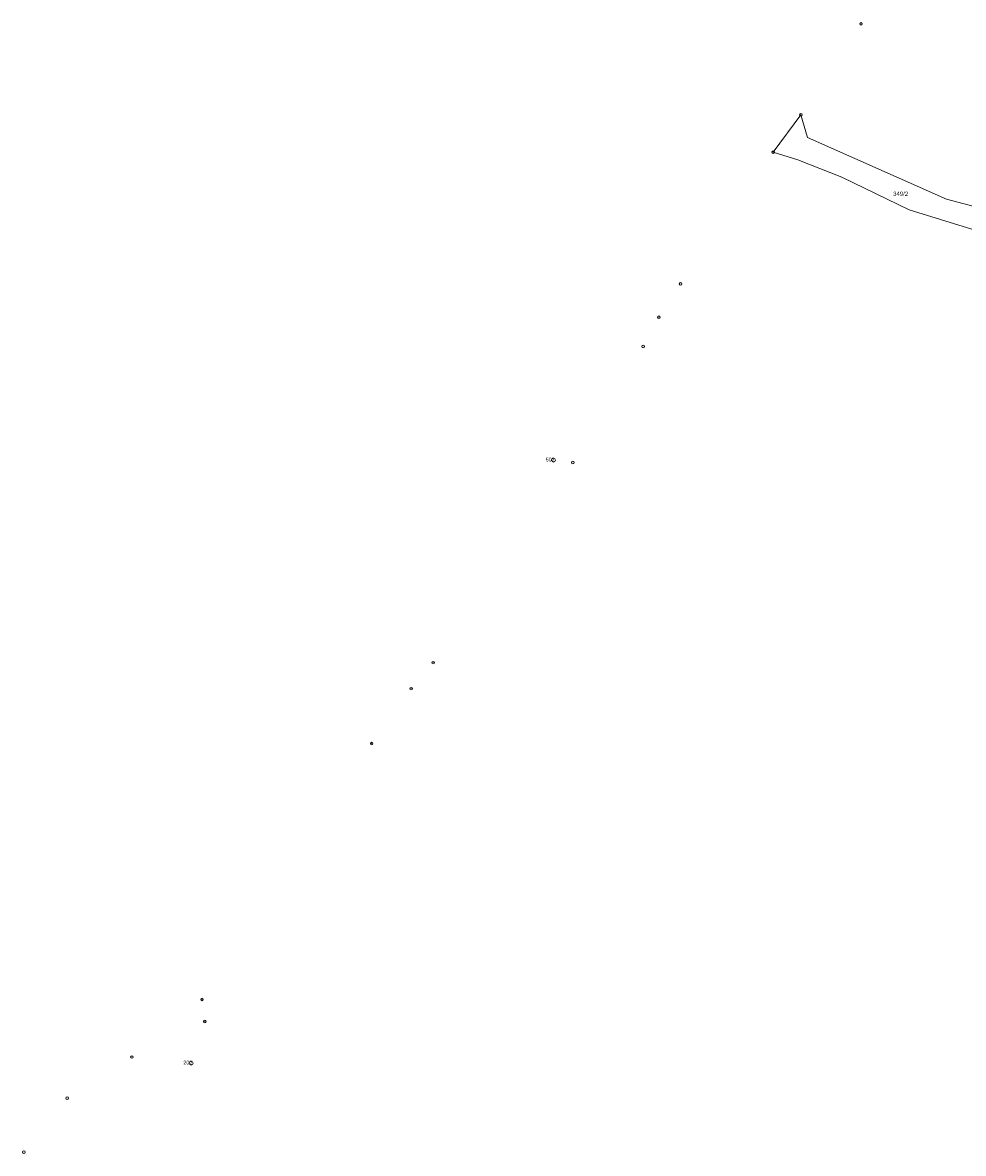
# Model space of a CAD drawing. Header units: metres. Extents: x -608979 to -607440, y -1002358 to -1001032.
# Tile 2 of 11: x -608820 to -608451, y -1001907 to -1001463. Entities that reach past the tile are written whole.
import ezdxf
from ezdxf.enums import TextEntityAlignment as Align

# ---------------------------------------------------------------- set-up
doc = ezdxf.new("R2010")
doc.units = ezdxf.units.M
for name, color, linetype in [('Hranice parcel', 7, 'Continuous'), ('Parcelní čísla', 7, 'Continuous'), ('Značky bodu BP', 7, 'Continuous')]:
    doc.layers.add(name, color=color, linetype=linetype)
doc.styles.add('dgn001', font='dgn001.shx')
doc.styles.add('dgn023', font='dgn023.shx')

# ---------------------------------------------------------------- blocks, each defined once
blk = doc.blocks.new('1.011')
at = {"layer": 'Značky bodu BP', "color": 3, "linetype": 'Continuous', "lineweight": 13}
for radius in [0.75, 0.03]:
    blk.add_circle((0, 0), radius, dxfattribs=at)
blk = doc.blocks.new('1.0516')
at = {"layer": 'Značky bodu BP', "color": 3, "linetype": 'Continuous', "lineweight": 13}
for radius in [0.5, 0.0303]:
    blk.add_circle((0, 0), radius, dxfattribs=at)
blk = doc.blocks.new('1.0518')
at = {"layer": 'Značky bodu BP', "color": 3, "linetype": 'Continuous', "lineweight": 13}
for radius in [0.5, 0.0303]:
    blk.add_circle((0, 0), radius, dxfattribs=at)
blk = doc.blocks.new('1.0519')
at = {"layer": 'Značky bodu BP', "color": 3, "linetype": 'Continuous', "lineweight": 13}
for radius in [0.5, 0.0303]:
    blk.add_circle((0, 0), radius, dxfattribs=at)
blk = doc.blocks.new('1.0520')
at = {"layer": 'Značky bodu BP', "color": 3, "linetype": 'Continuous', "lineweight": 13}
for radius in [0.5, 0.0303]:
    blk.add_circle((0, 0), radius, dxfattribs=at)
blk = doc.blocks.new('1.0521')
at = {"layer": 'Značky bodu BP', "color": 3, "linetype": 'Continuous', "lineweight": 13}
for radius in [0.5, 0.0303]:
    blk.add_circle((0, 0), radius, dxfattribs=at)
blk = doc.blocks.new('1.0523')
at = {"layer": 'Značky bodu BP', "color": 3, "linetype": 'Continuous', "lineweight": 13}
for radius in [0.5, 0.0303]:
    blk.add_circle((0, 0), radius, dxfattribs=at)
blk = doc.blocks.new('1.0524')
at = {"layer": 'Značky bodu BP', "color": 3, "linetype": 'Continuous', "lineweight": 13}
for radius in [0.5, 0.0303]:
    blk.add_circle((0, 0), radius, dxfattribs=at)
blk = doc.blocks.new('1.0525')
at = {"layer": 'Značky bodu BP', "color": 3, "linetype": 'Continuous', "lineweight": 13}
for radius in [0.5, 0.0303]:
    blk.add_circle((0, 0), radius, dxfattribs=at)
blk = doc.blocks.new('1.0528')
at = {"layer": 'Značky bodu BP', "color": 3, "linetype": 'Continuous', "lineweight": 13}
for radius in [0.5, 0.0303]:
    blk.add_circle((0, 0), radius, dxfattribs=at)
blk = doc.blocks.new('1.0529')
at = {"layer": 'Značky bodu BP', "color": 3, "linetype": 'Continuous', "lineweight": 13}
for radius in [0.5, 0.0303]:
    blk.add_circle((0, 0), radius, dxfattribs=at)
blk = doc.blocks.new('1.0531')
at = {"layer": 'Značky bodu BP', "color": 3, "linetype": 'Continuous', "lineweight": 13}
for radius in [0.5, 0.0303]:
    blk.add_circle((0, 0), radius, dxfattribs=at)
blk = doc.blocks.new('1.0535')
at = {"layer": 'Značky bodu BP', "color": 3, "linetype": 'Continuous', "lineweight": 13}
for radius in [0.5, 0.0303]:
    blk.add_circle((0, 0), radius, dxfattribs=at)
blk = doc.blocks.new('1.0540')
at = {"layer": 'Značky bodu BP', "color": 3, "linetype": 'Continuous', "lineweight": 13}
for radius in [0.5, 0.0303]:
    blk.add_circle((0, 0), radius, dxfattribs=at)
blk = doc.blocks.new('1.0544')
at = {"layer": 'Značky bodu BP', "color": 3, "linetype": 'Continuous', "lineweight": 13}
for radius in [0.5, 0.0303]:
    blk.add_circle((0, 0), radius, dxfattribs=at)
blk = doc.blocks.new('1.0546')
at = {"layer": 'Značky bodu BP', "color": 3, "linetype": 'Continuous', "lineweight": 13}
for radius in [0.5, 0.0303]:
    blk.add_circle((0, 0), radius, dxfattribs=at)
blk = doc.blocks.new('1.0114')
at = {"layer": 'Značky bodu BP', "color": 3, "linetype": 'Continuous', "lineweight": 13}
for radius in [0.75, 0.03]:
    blk.add_circle((0, 0), radius, dxfattribs=at)

msp = doc.modelspace()

# ---------------------------------------------------------------- linework, layer by layer
at = {"layer": 'Hranice parcel', "color": 1, "linetype": 'Continuous', "lineweight": 13}
msp.add_line((-608514.96, -1001499.34), (-608525.8, -1001513.95), dxfattribs=at)
at = {"layer": 'Hranice parcel', "color": 3, "linetype": 'Continuous', "lineweight": 13, "flags": 128}
for points in [[(-608436.6, -1001538.02), (-608457.89, -1001532.46), (-608512.36, -1001508.23), (-608514.96, -1001499.34)], [(-608525.8, -1001513.95), (-608516.15, -1001516.94), (-608498.97, -1001523.77), (-608472.45, -1001536.62), (-608447.91, -1001544.12), (-608425.43, -1001548.86), (-608395.86, -1001553.56)]]:
    msp.add_lwpolyline(points, dxfattribs=at)

# ---------------------------------------------------------------- block references
at = {"color": 7, "linetype": 'Continuous', "lineweight": 0}
for name, p in [('1.0518', (-608491.37, -1001463.65)), ('1.0529', (-608514.96, -1001499.34)), ('1.0525', (-608525.8, -1001513.95)), ('1.0544', (-608562.16, -1001565.62)), ('1.0521', (-608570.68, -1001578.72)), ('1.0524', (-608576.81, -1001590.16)), ('1.011', (-608611.99, -1001634.78)), ('1.0540', (-608604.44, -1001635.68)), ('1.0535', (-608659.2, -1001714.21)), ('1.0523', (-608667.83, -1001724.39)), ('1.0528', (-608683.35, -1001745.93)), ('1.0520', (-608749.88, -1001846.27)), ('1.0516', (-608748.82, -1001854.94)), ('1.0531', (-608777.44, -1001868.87)), ('1.0114', (-608754.12, -1001871.28)), ('1.0519', (-608802.77, -1001885.02)), ('1.0546', (-608819.76, -1001906.16))]:
    msp.add_blockref(name, p, dxfattribs=at)

# ---------------------------------------------------------------- texts
at = {"layer": 'Parcelní čísla', "color": 4, "linetype": 'Continuous', "lineweight": 50, "style": 'dgn023'}
msp.add_text('349/2', height=1.699998, dxfattribs=at).set_placement((-608475.843005, -1001531.14), align=Align.CENTER)
at = {"layer": 'Značky bodu BP', "color": 3, "linetype": 'Continuous', "lineweight": 0, "style": 'dgn001'}
for s, p in [('502', (-608611.593018, -1001635.28)), ('202', (-608753.723018, -1001871.78))]:
    msp.add_text(s, height=1.499994, dxfattribs=at).set_placement(p, align=Align.RIGHT)

doc.saveas('drawing.dxf')
